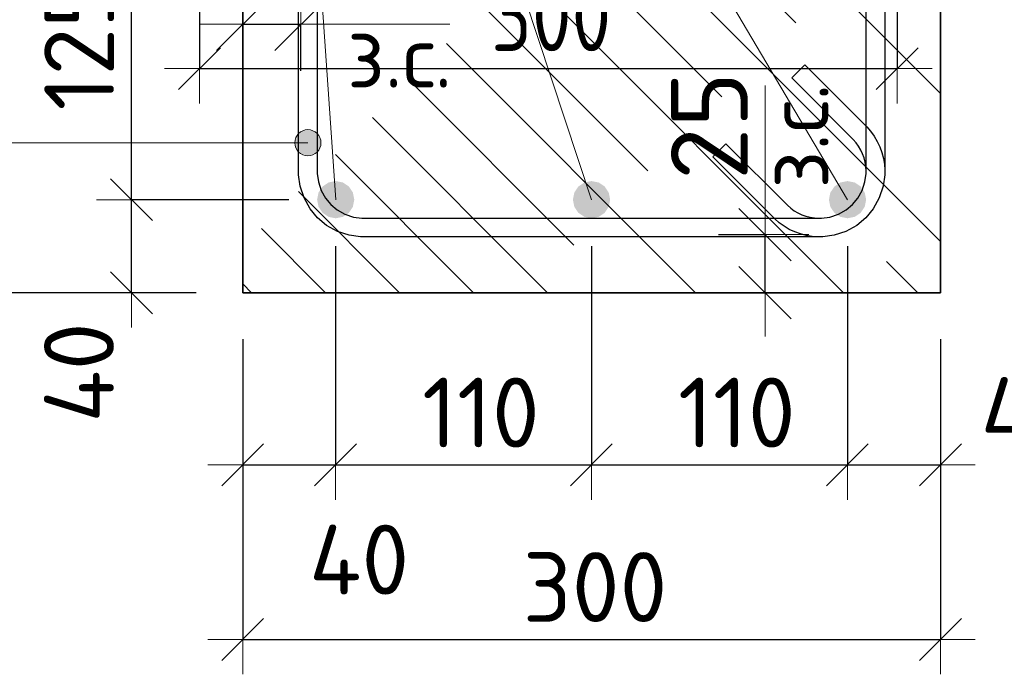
# Model space of a CAD drawing. Header units: metres. Extents: x -38 to 93, y -15 to 21.
# Tile 87 of 194: x 72.023 to 72.446, y 1.79 to 2.071. Entities that reach past the tile are written whole.
import ezdxf

# ---------------------------------------------------------------- set-up
doc = ezdxf.new("R2010")
doc.units = ezdxf.units.M
doc.header["$PDMODE"] = 65
for name, color, linetype, lineweight in [('XR$3$Арм.стержн. Хомут', 240, 'Continuous', 35), ('XR$3$Арм.стержн.горизонт. 1', 180, 'Continuous', 35), ('XR$3$Размерная линия (1)', 7, 'Continuous', 13), ('XR$3$Размерная линия_ общее', 7, 'Continuous', 13), ('XR$5$Размерная линия (1)', 7, 'Continuous', 13)]:
    doc.layers.add(name, color=color, linetype=linetype, lineweight=lineweight)
doc.styles.add('ISOCPEUR', font='txt')
doc.dimstyles.new('DIMSTYLE_10', dxfattribs={"dimtxt": 0.033, "dimasz": 0.0375, "dimexe": 0, "dimexo": 0, "dimgap": 0.0165, "dimtad": 2, "dimdec": 0, "dimlfac": 1000, "dimrnd": 1, "dimzin": 12, "dimdsep": 46, "dimtxsty": 'ISOCPEUR', "dimblk1": 'ALL_ML_STRICH', "dimblk2": 'ALL_ML_STRICH', "dimsah": 1, "dimcen": 0, "dimclrd": 7, "dimclre": 256, "dimclrt": 7, "dimadec": 0, "dimazin": 0, "dimtfac": 1, "dimtdec": 0, "dimtix": 1, "dimtmove": 2, "dimatfit": 3, "dimfxl": 0, "dimtvp": 1.2, "dimtzin": 0, "dimlwd": 0, "dimlwe": -3, "dimarcsym": 0})
doc.dimstyles.new('DIMSTYLE_18', dxfattribs={"dimtxt": 0.03, "dimasz": 0.03, "dimexe": 0, "dimexo": 0, "dimgap": 0.015, "dimtad": 2, "dimdec": 0, "dimlfac": 1000, "dimrnd": 5, "dimzin": 12, "dimdsep": 46, "dimtxsty": 'ISOCPEUR', "dimblk1": 'ALL_ML_STRICH', "dimblk2": 'ALL_ML_STRICH', "dimsah": 1, "dimcen": 0, "dimclrd": 7, "dimclre": 256, "dimclrt": 7, "dimadec": 0, "dimazin": 0, "dimtfac": 1, "dimtdec": 0, "dimtix": 1, "dimtmove": 2, "dimatfit": 3, "dimfxl": 0, "dimtvp": 1.2, "dimtzin": 0, "dimlwd": 0, "dimlwe": -3, "dimarcsym": 0})
doc.dimstyles.new('DIMSTYLE_19', dxfattribs={"dimtxt": 0.03, "dimasz": 0.03, "dimexe": 0, "dimexo": 0, "dimgap": 0.015, "dimtad": 2, "dimdec": 0, "dimlfac": 1000, "dimrnd": 5, "dimzin": 12, "dimdsep": 46, "dimtxsty": 'ISOCPEUR', "dimblk1": 'ALL_ML_STRICH', "dimblk2": 'ALL_ML_STRICH', "dimsah": 1, "dimcen": 0, "dimclrd": 7, "dimclre": 256, "dimclrt": 7, "dimadec": 0, "dimazin": 0, "dimtfac": 1, "dimtdec": 0, "dimtix": 1, "dimtmove": 2, "dimatfit": 3, "dimfxl": 0, "dimtzin": 0, "dimlwd": 0, "dimlwe": -3, "dimarcsym": 0})
doc.dimstyles.new('DIMSTYLE_26', dxfattribs={"dimtxt": 0.03, "dimasz": 0.03, "dimexe": 0, "dimexo": 0, "dimgap": 0.015, "dimtad": 0, "dimdec": 0, "dimlfac": 1000, "dimrnd": 5, "dimzin": 12, "dimdsep": 46, "dimtxsty": 'ISOCPEUR', "dimblk1": 'ALL_ML_STRICH', "dimblk2": 'ALL_ML_STRICH', "dimsah": 1, "dimcen": 0, "dimclrd": 7, "dimclre": 256, "dimclrt": 7, "dimadec": 0, "dimazin": 0, "dimtfac": 1, "dimtdec": 0, "dimtix": 1, "dimtmove": 2, "dimatfit": 3, "dimfxl": 0, "dimtvp": 1.2, "dimtzin": 0, "dimlwd": 0, "dimlwe": -3, "dimarcsym": 0})

# ---------------------------------------------------------------- blocks, each defined once
blk = doc.blocks.new('ALL_ML_STRICH')
at = {"color": 0, "linetype": 'ByBlock', "lineweight": -2}
for p, q in [((0, -0.5), (0, 0.5)), ((-0.3, -0.3), (0.3, 0.3)), ((-1, 0), (0.5, 0))]:
    blk.add_line(p, q, dxfattribs=at)
blk = doc.blocks.new('*D99')
at = {"layer": 'DEFPOINTS', "color": 7, "linetype": 'Continuous', "lineweight": 13, "transparency": 33554687}
for p in [(72.30327, 1.97911), (72.30827, 1.95411), (72.34326, 1.95411)]:
    blk.add_point(p, dxfattribs=at)
at = {"layer": 'XR$3$Размерная линия_ общее', "color": 253, "linetype": 'Continuous', "lineweight": -2, "true_color": 0xa0a0a0, "transparency": 33554687}
for p, q in [((72.32327, 1.97911), (72.34326, 1.97911)), ((72.32827, 1.95411), (72.34326, 1.95411))]:
    blk.add_line(p, q, dxfattribs=at)
at = {"layer": 'XR$3$Размерная линия_ общее', "color": 7, "linetype": 'Continuous', "lineweight": -2, "transparency": 33554687}
blk.add_line((72.34326, 1.95411), (72.34326, 1.97911), dxfattribs=at)
at = {"layer": 'XR$3$Размерная линия_ общее', "color": 7, "linetype": 'Continuous', "lineweight": 13, "transparency": 33554687, "xscale": 0.0375, "yscale": 0.0375, "zscale": 0.0375}
for p, rotation in [((72.34326, 1.97911), 90), ((72.34326, 1.95411), 270)]:
    blk.add_blockref('ALL_ML_STRICH', p, dxfattribs=dict(at, rotation=rotation))
at = {"layer": 'XR$3$Размерная линия_ общее', "color": 7, "linetype": 'Continuous', "lineweight": 13, "transparency": 33554687, "insert": (72.34347, 1.99889), "char_height": 0.027, "width": 0.00135, "attachment_point": 1, "rotation": 90, "line_spacing_factor": 0.60241, "style": 'ISOCPEUR'}
blk.add_mtext('з.с.', dxfattribs=at)
at = {"layer": 'XR$3$Размерная линия_ общее', "color": 7, "linetype": 'Continuous', "lineweight": 13, "transparency": 33554687, "insert": (72.31926, 2.02584), "char_height": 0.033, "width": 0.066, "attachment_point": 5, "rotation": 90, "style": 'ISOCPEUR'}
blk.add_mtext('\\A1;{25}', dxfattribs=at)
blk = doc.blocks.new('*D335')
at = {"layer": 'DEFPOINTS', "color": 7, "linetype": 'Continuous', "lineweight": 13, "transparency": 33554687}
for p in [(72.11861, 1.95411), (72.41861, 1.95411), (72.11861, 1.80512)]:
    blk.add_point(p, dxfattribs=at)
at = {"layer": 'XR$3$Размерная линия (1)', "color": 9, "linetype": 'Continuous', "lineweight": -2, "true_color": 0xc7c7c7, "transparency": 33554687}
for p, q in [((72.11861, 1.93411), (72.11861, 1.80512)), ((72.41861, 1.93411), (72.41861, 1.80512))]:
    blk.add_line(p, q, dxfattribs=at)
at = {"layer": 'XR$3$Размерная линия (1)', "color": 7, "linetype": 'Continuous', "lineweight": -2, "transparency": 33554687}
blk.add_line((72.11861, 1.80512), (72.41861, 1.80512), dxfattribs=at)
at = {"layer": 'XR$3$Размерная линия (1)', "color": 7, "linetype": 'Continuous', "lineweight": 13, "transparency": 33554687, "xscale": 0.03, "yscale": 0.03, "zscale": 0.03, "rotation": 180}
blk.add_blockref('ALL_ML_STRICH', (72.11861, 1.80512), dxfattribs=at)
at = {"layer": 'XR$3$Размерная линия (1)', "color": 7, "linetype": 'Continuous', "lineweight": 13, "transparency": 33554687, "xscale": 0.03, "yscale": 0.03, "zscale": 0.03}
blk.add_blockref('ALL_ML_STRICH', (72.41861, 1.80512), dxfattribs=at)
at = {"layer": 'XR$3$Размерная линия (1)', "color": 7, "linetype": 'Continuous', "lineweight": 13, "transparency": 33554687, "insert": (72.27011, 1.82762), "char_height": 0.03, "width": 0.09, "attachment_point": 5, "style": 'ISOCPEUR'}
blk.add_mtext('\\A1;{300}', dxfattribs=at)
blk = doc.blocks.new('*D336')
at = {"layer": 'DEFPOINTS', "color": 7, "linetype": 'Continuous', "lineweight": 13, "transparency": 33554687}
for p in [(72.15853, 1.99411), (72.11861, 1.95411), (72.11861, 1.88012)]:
    blk.add_point(p, dxfattribs=at)
at = {"layer": 'XR$3$Размерная линия (1)', "color": 9, "linetype": 'Continuous', "lineweight": -2, "true_color": 0xc7c7c7, "transparency": 33554687}
for p, q in [((72.15853, 1.97411), (72.15853, 1.88012)), ((72.11861, 1.93411), (72.11861, 1.88012))]:
    blk.add_line(p, q, dxfattribs=at)
at = {"layer": 'XR$3$Размерная линия (1)', "color": 7, "linetype": 'Continuous', "lineweight": -2, "transparency": 33554687}
blk.add_line((72.11861, 1.88012), (72.15853, 1.88012), dxfattribs=at)
at = {"layer": 'XR$3$Размерная линия (1)', "color": 7, "linetype": 'Continuous', "lineweight": 13, "transparency": 33554687, "xscale": 0.03, "yscale": 0.03, "zscale": 0.03, "rotation": 180}
blk.add_blockref('ALL_ML_STRICH', (72.11861, 1.88012), dxfattribs=at)
at = {"layer": 'XR$3$Размерная линия (1)', "color": 7, "linetype": 'Continuous', "lineweight": 13, "transparency": 33554687, "xscale": 0.03, "yscale": 0.03, "zscale": 0.03}
blk.add_blockref('ALL_ML_STRICH', (72.15853, 1.88012), dxfattribs=at)
at = {"layer": 'XR$3$Размерная линия (1)', "color": 7, "linetype": 'Continuous', "lineweight": 13, "transparency": 33554687, "insert": (72.16869, 1.83941), "char_height": 0.03, "width": 0.06, "attachment_point": 5, "style": 'ISOCPEUR'}
blk.add_mtext('\\A1;{40}', dxfattribs=at)
blk = doc.blocks.new('*D337')
at = {"layer": 'DEFPOINTS', "color": 7, "linetype": 'Continuous', "lineweight": 13, "transparency": 33554687}
for p in [(72.15853, 1.99411), (72.26853, 1.99411), (72.15853, 1.88012)]:
    blk.add_point(p, dxfattribs=at)
at = {"layer": 'XR$3$Размерная линия (1)', "color": 9, "linetype": 'Continuous', "lineweight": -2, "true_color": 0xc7c7c7, "transparency": 33554687}
for p, q in [((72.15853, 1.97411), (72.15853, 1.88012)), ((72.26853, 1.97411), (72.26853, 1.88012))]:
    blk.add_line(p, q, dxfattribs=at)
at = {"layer": 'XR$3$Размерная линия (1)', "color": 7, "linetype": 'Continuous', "lineweight": -2, "transparency": 33554687}
blk.add_line((72.15853, 1.88012), (72.26853, 1.88012), dxfattribs=at)
at = {"layer": 'XR$3$Размерная линия (1)', "color": 7, "linetype": 'Continuous', "lineweight": 13, "transparency": 33554687, "xscale": 0.03, "yscale": 0.03, "zscale": 0.03, "rotation": 180}
blk.add_blockref('ALL_ML_STRICH', (72.15853, 1.88012), dxfattribs=at)
at = {"layer": 'XR$3$Размерная линия (1)', "color": 7, "linetype": 'Continuous', "lineweight": 13, "transparency": 33554687, "xscale": 0.03, "yscale": 0.03, "zscale": 0.03}
blk.add_blockref('ALL_ML_STRICH', (72.26853, 1.88012), dxfattribs=at)
at = {"layer": 'XR$3$Размерная линия (1)', "color": 7, "linetype": 'Continuous', "lineweight": 13, "transparency": 33554687, "insert": (72.22103, 1.90262), "char_height": 0.03, "width": 0.09, "attachment_point": 5, "style": 'ISOCPEUR'}
blk.add_mtext('\\A1;{110}', dxfattribs=at)
blk = doc.blocks.new('*D338')
at = {"layer": 'DEFPOINTS', "color": 7, "linetype": 'Continuous', "lineweight": 13, "transparency": 33554687}
for p in [(72.26853, 1.99411), (72.37861, 1.99411), (72.26853, 1.88012)]:
    blk.add_point(p, dxfattribs=at)
at = {"layer": 'XR$3$Размерная линия (1)', "color": 9, "linetype": 'Continuous', "lineweight": -2, "true_color": 0xc7c7c7, "transparency": 33554687}
for p, q in [((72.26853, 1.97411), (72.26853, 1.88012)), ((72.37861, 1.97411), (72.37861, 1.88012))]:
    blk.add_line(p, q, dxfattribs=at)
at = {"layer": 'XR$3$Размерная линия (1)', "color": 7, "linetype": 'Continuous', "lineweight": -2, "transparency": 33554687}
blk.add_line((72.26853, 1.88012), (72.37861, 1.88012), dxfattribs=at)
at = {"layer": 'XR$3$Размерная линия (1)', "color": 7, "linetype": 'Continuous', "lineweight": 13, "transparency": 33554687, "xscale": 0.03, "yscale": 0.03, "zscale": 0.03, "rotation": 180}
blk.add_blockref('ALL_ML_STRICH', (72.26853, 1.88012), dxfattribs=at)
at = {"layer": 'XR$3$Размерная линия (1)', "color": 7, "linetype": 'Continuous', "lineweight": 13, "transparency": 33554687, "xscale": 0.03, "yscale": 0.03, "zscale": 0.03}
blk.add_blockref('ALL_ML_STRICH', (72.37861, 1.88012), dxfattribs=at)
at = {"layer": 'XR$3$Размерная линия (1)', "color": 7, "linetype": 'Continuous', "lineweight": 13, "transparency": 33554687, "insert": (72.33107, 1.90262), "char_height": 0.03, "width": 0.09, "attachment_point": 5, "style": 'ISOCPEUR'}
blk.add_mtext('\\A1;{110}', dxfattribs=at)
blk = doc.blocks.new('*D339')
at = {"layer": 'DEFPOINTS', "color": 7, "linetype": 'Continuous', "lineweight": 13, "transparency": 33554687}
for p in [(72.37861, 1.99411), (72.41861, 1.95411), (72.37861, 1.88012)]:
    blk.add_point(p, dxfattribs=at)
at = {"layer": 'XR$3$Размерная линия (1)', "color": 9, "linetype": 'Continuous', "lineweight": -2, "true_color": 0xc7c7c7, "transparency": 33554687}
for p, q in [((72.37861, 1.97411), (72.37861, 1.88012)), ((72.41861, 1.93411), (72.41861, 1.88012))]:
    blk.add_line(p, q, dxfattribs=at)
at = {"layer": 'XR$3$Размерная линия (1)', "color": 7, "linetype": 'Continuous', "lineweight": -2, "transparency": 33554687}
blk.add_line((72.37861, 1.88012), (72.41861, 1.88012), dxfattribs=at)
at = {"layer": 'XR$3$Размерная линия (1)', "color": 7, "linetype": 'Continuous', "lineweight": 13, "transparency": 33554687, "xscale": 0.03, "yscale": 0.03, "zscale": 0.03, "rotation": 180}
blk.add_blockref('ALL_ML_STRICH', (72.37861, 1.88012), dxfattribs=at)
at = {"layer": 'XR$3$Размерная линия (1)', "color": 7, "linetype": 'Continuous', "lineweight": 13, "transparency": 33554687, "xscale": 0.03, "yscale": 0.03, "zscale": 0.03}
blk.add_blockref('ALL_ML_STRICH', (72.41861, 1.88012), dxfattribs=at)
at = {"layer": 'XR$3$Размерная линия (1)', "color": 7, "linetype": 'Continuous', "lineweight": 13, "transparency": 33554687, "insert": (72.45742, 1.90281), "char_height": 0.03, "width": 0.06, "attachment_point": 5, "style": 'ISOCPEUR'}
blk.add_mtext('\\A1;{40}', dxfattribs=at)
blk = doc.blocks.new('*D340')
at = {"layer": 'DEFPOINTS', "color": 7, "linetype": 'Continuous', "lineweight": 13, "transparency": 33554687}
for p in [(72.11861, 2.31411), (71.98386, 1.95411), (72.11861, 1.95411)]:
    blk.add_point(p, dxfattribs=at)
at = {"layer": 'XR$3$Размерная линия (1)', "color": 9, "linetype": 'Continuous', "lineweight": -2, "true_color": 0xc7c7c7, "transparency": 33554687}
for p, q in [((72.09861, 2.31411), (71.98386, 2.31411)), ((72.09861, 1.95411), (71.98386, 1.95411))]:
    blk.add_line(p, q, dxfattribs=at)
at = {"layer": 'XR$3$Размерная линия (1)', "color": 7, "linetype": 'Continuous', "lineweight": -2, "transparency": 33554687}
blk.add_line((71.98386, 1.95411), (71.98386, 2.31411), dxfattribs=at)
at = {"layer": 'XR$3$Размерная линия (1)', "color": 7, "linetype": 'Continuous', "lineweight": 13, "transparency": 33554687, "xscale": 0.03, "yscale": 0.03, "zscale": 0.03}
for p, rotation in [((71.98386, 2.31411), 90), ((71.98386, 1.95411), 270)]:
    blk.add_blockref('ALL_ML_STRICH', p, dxfattribs=dict(at, rotation=rotation))
at = {"layer": 'XR$3$Размерная линия (1)', "color": 7, "linetype": 'Continuous', "lineweight": 13, "transparency": 33554687, "insert": (71.96136, 2.13561), "char_height": 0.03, "width": 0.09, "attachment_point": 5, "rotation": 90, "style": 'ISOCPEUR'}
blk.add_mtext('\\A1;{360}', dxfattribs=at)
blk = doc.blocks.new('*D341')
at = {"layer": 'DEFPOINTS', "color": 7, "linetype": 'Continuous', "lineweight": 13, "transparency": 33554687}
for p in [(72.11868, 2.0695), (72.11868, 2.03451), (72.14368, 2.02951)]:
    blk.add_point(p, dxfattribs=at)
at = {"layer": 'XR$3$Размерная линия_ общее', "color": 253, "linetype": 'Continuous', "lineweight": -2, "true_color": 0xa0a0a0, "transparency": 33554687}
for p, q in [((72.11868, 2.05451), (72.11868, 2.0695)), ((72.14368, 2.04951), (72.14368, 2.0695))]:
    blk.add_line(p, q, dxfattribs=at)
at = {"layer": 'XR$3$Размерная линия_ общее', "color": 7, "linetype": 'Continuous', "lineweight": -2, "transparency": 33554687}
blk.add_line((72.11868, 2.0695), (72.14368, 2.0695), dxfattribs=at)
at = {"layer": 'XR$3$Размерная линия_ общее', "color": 7, "linetype": 'Continuous', "lineweight": 13, "transparency": 33554687, "xscale": 0.0375, "yscale": 0.0375, "zscale": 0.0375, "rotation": 180}
blk.add_blockref('ALL_ML_STRICH', (72.11868, 2.0695), dxfattribs=at)
at = {"layer": 'XR$3$Размерная линия_ общее', "color": 7, "linetype": 'Continuous', "lineweight": 13, "transparency": 33554687, "xscale": 0.0375, "yscale": 0.0375, "zscale": 0.0375}
blk.add_blockref('ALL_ML_STRICH', (72.14368, 2.0695), dxfattribs=at)
at = {"layer": 'XR$3$Размерная линия_ общее', "color": 7, "linetype": 'Continuous', "lineweight": 13, "transparency": 33554687, "insert": (72.19041, 2.0935), "char_height": 0.033, "width": 0.066, "attachment_point": 5, "style": 'ISOCPEUR'}
blk.add_mtext('\\A1;{25}', dxfattribs=at)
at = {"layer": 'XR$3$Размерная линия_ общее', "color": 7, "linetype": 'Continuous', "lineweight": 13, "transparency": 33554687, "insert": (72.16346, 2.06929), "char_height": 0.027, "width": 0.00135, "attachment_point": 1, "line_spacing_factor": 0.60241, "style": 'ISOCPEUR'}
blk.add_mtext('з.с.', dxfattribs=at)
blk = doc.blocks.new('*D373')
at = {"layer": 'DEFPOINTS', "color": 7, "linetype": 'Continuous', "lineweight": 13, "transparency": 33554687}
for p in [(72.15853, 1.99411), (72.07081, 1.95411), (72.11861, 1.95411)]:
    blk.add_point(p, dxfattribs=at)
at = {"layer": 'XR$3$Размерная линия (1)', "color": 9, "linetype": 'Continuous', "lineweight": -2, "true_color": 0xc7c7c7, "transparency": 33554687}
for p, q in [((72.13853, 1.99411), (72.07081, 1.99411)), ((72.09861, 1.95411), (72.07081, 1.95411))]:
    blk.add_line(p, q, dxfattribs=at)
at = {"layer": 'XR$3$Размерная линия (1)', "color": 7, "linetype": 'Continuous', "lineweight": -2, "transparency": 33554687}
blk.add_line((72.07081, 1.95411), (72.07081, 1.99411), dxfattribs=at)
at = {"layer": 'XR$3$Размерная линия (1)', "color": 7, "linetype": 'Continuous', "lineweight": 13, "transparency": 33554687, "xscale": 0.03, "yscale": 0.03, "zscale": 0.03}
for p, rotation in [((72.07081, 1.99411), 90), ((72.07081, 1.95411), 270)]:
    blk.add_blockref('ALL_ML_STRICH', p, dxfattribs=dict(at, rotation=rotation))
at = {"layer": 'XR$3$Размерная линия (1)', "color": 7, "linetype": 'Continuous', "lineweight": 13, "transparency": 33554687, "insert": (72.04822, 1.91979), "char_height": 0.03, "width": 0.06, "attachment_point": 5, "rotation": 90, "style": 'ISOCPEUR'}
blk.add_mtext('\\A1;{40}', dxfattribs=at)
blk = doc.blocks.new('*D374')
at = {"layer": 'DEFPOINTS', "color": 7, "linetype": 'Continuous', "lineweight": 13, "transparency": 33554687}
for p in [(72.15853, 2.11911), (72.07081, 1.99411), (72.15853, 1.99411)]:
    blk.add_point(p, dxfattribs=at)
at = {"layer": 'XR$3$Размерная линия (1)', "color": 9, "linetype": 'Continuous', "lineweight": -2, "true_color": 0xc7c7c7, "transparency": 33554687}
for p, q in [((72.13853, 2.11911), (72.07081, 2.11911)), ((72.13853, 1.99411), (72.07081, 1.99411))]:
    blk.add_line(p, q, dxfattribs=at)
at = {"layer": 'XR$3$Размерная линия (1)', "color": 7, "linetype": 'Continuous', "lineweight": -2, "transparency": 33554687}
blk.add_line((72.07081, 1.99411), (72.07081, 2.11911), dxfattribs=at)
at = {"layer": 'XR$3$Размерная линия (1)', "color": 7, "linetype": 'Continuous', "lineweight": 13, "transparency": 33554687, "xscale": 0.03, "yscale": 0.03, "zscale": 0.03}
for p, rotation in [((72.07081, 2.11911), 90), ((72.07081, 1.99411), 270)]:
    blk.add_blockref('ALL_ML_STRICH', p, dxfattribs=dict(at, rotation=rotation))
at = {"layer": 'XR$3$Размерная линия (1)', "color": 7, "linetype": 'Continuous', "lineweight": 13, "transparency": 33554687, "insert": (72.04831, 2.06111), "char_height": 0.03, "width": 0.09, "attachment_point": 5, "rotation": 90, "style": 'ISOCPEUR'}
blk.add_mtext('\\A1;{125}', dxfattribs=at)
blk = doc.blocks.new('*D706')
at = {"layer": 'DEFPOINTS', "color": 7, "linetype": 'Continuous', "lineweight": 13, "transparency": 33554687}
for p in [(72.10003, 2.18518), (72.40003, 2.18518), (72.10003, 2.05043)]:
    blk.add_point(p, dxfattribs=at)
at = {"layer": 'XR$5$Размерная линия (1)', "color": 9, "linetype": 'Continuous', "lineweight": -2, "true_color": 0xc7c7c7, "transparency": 33554687}
for p, q in [((72.10003, 2.16518), (72.10003, 2.05043)), ((72.40003, 2.16518), (72.40003, 2.05043))]:
    blk.add_line(p, q, dxfattribs=at)
at = {"layer": 'XR$5$Размерная линия (1)', "color": 7, "linetype": 'Continuous', "lineweight": -2, "transparency": 33554687}
blk.add_line((72.10003, 2.05043), (72.40003, 2.05043), dxfattribs=at)
at = {"layer": 'XR$5$Размерная линия (1)', "color": 7, "linetype": 'Continuous', "lineweight": 13, "transparency": 33554687, "xscale": 0.03, "yscale": 0.03, "zscale": 0.03, "rotation": 180}
blk.add_blockref('ALL_ML_STRICH', (72.10003, 2.05043), dxfattribs=at)
at = {"layer": 'XR$5$Размерная линия (1)', "color": 7, "linetype": 'Continuous', "lineweight": 13, "transparency": 33554687, "xscale": 0.03, "yscale": 0.03, "zscale": 0.03}
blk.add_blockref('ALL_ML_STRICH', (72.40003, 2.05043), dxfattribs=at)
at = {"layer": 'XR$5$Размерная линия (1)', "color": 7, "linetype": 'Continuous', "lineweight": 13, "transparency": 33554687, "insert": (72.25128, 2.07293), "char_height": 0.03, "width": 0.075, "attachment_point": 5, "style": 'ISOCPEUR'}
blk.add_mtext('\\W0.83;\\A1;{300}', dxfattribs=at)

msp = doc.modelspace()

# ---------------------------------------------------------------- hatches: boundary and pattern name
at = {"linetype": 'Continuous', "lineweight": 13, "transparency": 33554687}
h = msp.add_hatch(dxfattribs=at)
h.set_pattern_fill('__________540', scale=0.015, style=0, pattern_type=2)
h.set_pattern_definition([(135, (0, 0), (-0.031819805, -0.031819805), [0.4, -0.05, 0, -0.05]), (135, (-0.01591, -0.01591), (-0.031819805, -0.031819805), [0.8, -0.1, 0.1, -0.1])])
h.paths.add_polyline_path([(72.41868, 2.11411), (72.11868, 2.11411), (72.11868, 1.95411), (72.41868, 1.95411)], flags=0)
at = {"layer": 'XR$3$Арм.стержн. Хомут', "linetype": 'Continuous', "lineweight": 13, "transparency": 33554687}
for points in [[(72.14383, 2.02342), (72.14664, 2.01295), (72.14664, 2.0242)], [(72.14664, 2.0242), (72.14664, 2.01295), (72.14946, 2.01374)], [(72.14664, 2.0242), (72.14946, 2.01374), (72.14946, 2.02342)], [(72.14181, 2.01577), (72.14181, 2.02139), (72.14102, 2.01858)], [(72.14181, 2.02139), (72.14383, 2.01374), (72.14383, 2.02342)], [(72.14181, 2.02139), (72.14181, 2.01577), (72.14383, 2.01374)], [(72.14383, 2.02342), (72.14383, 2.01374), (72.14664, 2.01295)], [(72.14946, 2.02342), (72.14946, 2.01374), (72.15148, 2.01577)], [(72.14946, 2.02342), (72.15148, 2.01577), (72.15148, 2.02139)], [(72.15148, 2.02139), (72.15148, 2.01577), (72.15227, 2.01858)]]:
    msp.add_hatch(color=7, dxfattribs=at).paths.add_polyline_path(points)
at = {"layer": 'XR$3$Арм.стержн.горизонт. 1', "linetype": 'Continuous', "lineweight": 50, "transparency": 33554687}
for points in [[(72.16661, 1.99411), (72.166, 1.99717), (72.16426, 1.99977), (72.16167, 2.0015), (72.15861, 2.00211), (72.15555, 2.0015), (72.15295, 1.99977), (72.15122, 1.99717), (72.15061, 1.99411), (72.15122, 1.99105), (72.15295, 1.98845), (72.15555, 1.98672), (72.15861, 1.98611), (72.16167, 1.98672), (72.16426, 1.98845), (72.166, 1.99105)], [(72.27661, 1.99411), (72.276, 1.99717), (72.27426, 1.99977), (72.27167, 2.0015), (72.26861, 2.00211), (72.26555, 2.0015), (72.26295, 1.99977), (72.26122, 1.99717), (72.26061, 1.99411), (72.26122, 1.99105), (72.26295, 1.98845), (72.26555, 1.98672), (72.26861, 1.98611), (72.27167, 1.98672), (72.27426, 1.98845), (72.276, 1.99105)], [(72.38668, 1.99411), (72.38607, 1.99717), (72.38434, 1.99977), (72.38174, 2.0015), (72.37868, 2.00211), (72.37562, 2.0015), (72.37303, 1.99977), (72.37129, 1.99717), (72.37068, 1.99411), (72.37129, 1.99105), (72.37303, 1.98845), (72.37562, 1.98672), (72.37868, 1.98611), (72.38174, 1.98672), (72.38434, 1.98845), (72.38607, 1.99105)]]:
    msp.add_hatch(color=7, dxfattribs=at).paths.add_polyline_path(points)

# ---------------------------------------------------------------- linework, layer by layer
at = {"color": 7, "linetype": 'Continuous', "lineweight": 35, "transparency": 33554687}
for p, q in [((72.11868, 2.11411), (72.11868, 1.95411)), ((72.41868, 1.95411), (72.41868, 2.11411)), ((72.11868, 1.95411), (72.41868, 1.95411))]:
    msp.add_line(p, q, dxfattribs=at)
at = {"color": 7, "linetype": 'Continuous', "lineweight": 13, "transparency": 33554687}
for p, q in [((72.14368, 2.0695), (72.20768, 2.0695)), ((72.34326, 1.97911), (72.34326, 2.04311))]:
    msp.add_line(p, q, dxfattribs=at)
at = {"layer": 'XR$3$Арм.стержн. Хомут', "color": 7, "linetype": 'Continuous', "lineweight": 13, "transparency": 33554687}
for p, q in [((72.14664, 2.0242), (72.14664, 2.0242)), ((72.00312, 2.01858), (72.14664, 2.01858)), ((72.14102, 2.01858), (72.14102, 2.01858)), ((72.15227, 2.01858), (72.15227, 2.01858)), ((72.14664, 2.01295), (72.14664, 2.01295))]:
    msp.add_line(p, q, dxfattribs=at)
at = {"layer": 'XR$3$Арм.стержн. Хомут', "color": 40, "linetype": 'Continuous', "lineweight": 25, "transparency": 33554687}
for points in [[(72.15064, 2.25988), (72.15064, 2.00534), (72.15115, 2.00173), (72.15236, 1.99806), (72.15423, 1.99471), (72.15651, 1.99198), (72.15924, 1.9897), (72.1626, 1.98782), (72.16626, 1.98661), (72.16988, 1.98611), (72.36745, 1.98611), (72.37107, 1.98661), (72.37473, 1.98782), (72.37808, 1.9897), (72.38081, 1.99198), (72.38309, 1.99471), (72.38497, 1.99806), (72.38618, 2.00173), (72.38668, 2.00534), (72.38668, 2.00649), (72.38655, 2.00837), (72.38625, 2.01023), (72.38578, 2.01204), (72.38516, 2.01376), (72.38438, 2.01543), (72.38343, 2.01704), (72.38233, 2.01856), (72.3811, 2.01998), (72.35466, 2.04642), (72.36032, 2.05207), (72.38695, 2.02544), (72.38861, 2.02353), (72.39014, 2.02141), (72.39146, 2.01916), (72.39256, 2.01683), (72.39343, 2.01441), (72.39409, 2.01187), (72.39451, 2.0093), (72.39468, 2.00678), (72.39468, 2.00479), (72.394, 1.99991), (72.39233, 1.99483), (72.38971, 1.99015), (72.38649, 1.9863), (72.38264, 1.98308), (72.37797, 1.98047), (72.37289, 1.97879), (72.36801, 1.97811), (72.16932, 1.97811), (72.16444, 1.97879), (72.15936, 1.98047), (72.15469, 1.98308), (72.15083, 1.9863), (72.14762, 1.99015), (72.145, 1.99483), (72.14332, 1.99991), (72.14264, 2.00479), (72.14264, 2.26043)], [(72.15064, 2.25988), (72.15064, 2.00534), (72.15115, 2.00173), (72.15236, 1.99806), (72.15423, 1.99471), (72.15651, 1.99198), (72.15924, 1.9897), (72.1626, 1.98782), (72.16626, 1.98661), (72.16988, 1.98611), (72.36745, 1.98611), (72.37107, 1.98661), (72.37473, 1.98782), (72.37808, 1.9897), (72.38081, 1.99198), (72.38309, 1.99471), (72.38497, 1.99806), (72.38618, 2.00173), (72.38668, 2.00534), (72.38668, 2.00649), (72.38655, 2.00837), (72.38625, 2.01023), (72.38578, 2.01204), (72.38516, 2.01376), (72.38438, 2.01543), (72.38343, 2.01704), (72.38233, 2.01856), (72.3811, 2.01998), (72.35466, 2.04642), (72.36032, 2.05207), (72.38695, 2.02544), (72.38861, 2.02353), (72.39014, 2.02141), (72.39146, 2.01916), (72.39256, 2.01683), (72.39343, 2.01441), (72.39409, 2.01187), (72.39451, 2.0093), (72.39468, 2.00678), (72.39468, 2.00479), (72.394, 1.99991), (72.39233, 1.99483), (72.38971, 1.99015), (72.38649, 1.9863), (72.38264, 1.98308), (72.37797, 1.98047), (72.37289, 1.97879), (72.36801, 1.97811), (72.16932, 1.97811), (72.16444, 1.97879), (72.15936, 1.98047), (72.15469, 1.98308), (72.15083, 1.9863), (72.14762, 1.99015), (72.145, 1.99483), (72.14332, 1.99991), (72.14264, 2.00479), (72.14264, 2.26043)], [(72.39468, 2.26043), (72.39468, 2.00479), (72.394, 1.99991), (72.39233, 1.99483), (72.38971, 1.99015), (72.38649, 1.9863), (72.38264, 1.98308), (72.37797, 1.98047), (72.37289, 1.97879), (72.36801, 1.97811), (72.36602, 1.97811), (72.3635, 1.97829), (72.36092, 1.97871), (72.35839, 1.97936), (72.35597, 1.98024), (72.35364, 1.98133), (72.35138, 1.98266), (72.34926, 1.98419), (72.34735, 1.98584), (72.32072, 2.01248), (72.32638, 2.01813)], [(72.39468, 2.26043), (72.39468, 2.00479), (72.394, 1.99991), (72.39233, 1.99483), (72.38971, 1.99015), (72.38649, 1.9863), (72.38264, 1.98308), (72.37797, 1.98047), (72.37289, 1.97879), (72.36801, 1.97811), (72.36602, 1.97811), (72.3635, 1.97829), (72.36092, 1.97871), (72.35839, 1.97936), (72.35597, 1.98024), (72.35364, 1.98133), (72.35138, 1.98266), (72.34926, 1.98419), (72.34735, 1.98584), (72.32072, 2.01248), (72.32638, 2.01813)], [(72.32638, 2.01813), (72.35281, 1.9917), (72.35423, 1.99046), (72.35576, 1.98937), (72.35737, 1.98842), (72.35903, 1.98764), (72.36076, 1.98701), (72.36257, 1.98654), (72.36442, 1.98624), (72.3663, 1.98611), (72.36745, 1.98611), (72.37107, 1.98661), (72.37473, 1.98782), (72.37808, 1.9897), (72.38081, 1.99198), (72.38309, 1.99471), (72.38497, 1.99806), (72.38618, 2.00173), (72.38668, 2.00534), (72.38668, 2.25988)], [(72.32638, 2.01813), (72.35281, 1.9917), (72.35423, 1.99046), (72.35576, 1.98937), (72.35737, 1.98842), (72.35903, 1.98764), (72.36076, 1.98701), (72.36257, 1.98654), (72.36442, 1.98624), (72.3663, 1.98611), (72.36745, 1.98611), (72.37107, 1.98661), (72.37473, 1.98782), (72.37808, 1.9897), (72.38081, 1.99198), (72.38309, 1.99471), (72.38497, 1.99806), (72.38618, 2.00173), (72.38668, 2.00534), (72.38668, 2.25988)]]:
    msp.add_lwpolyline(points, dxfattribs=at)
at = {"layer": 'XR$3$Арм.стержн. Хомут', "color": 7, "linetype": 'Continuous', "lineweight": 13, "transparency": 33554687}
msp.add_circle((72.14664, 2.01858), 0.00563, dxfattribs=at)
at = {"layer": 'XR$3$Арм.стержн.горизонт. 1', "color": 7, "linetype": 'Continuous', "lineweight": 13, "transparency": 33554687}
for q in [(72.26861, 1.99411), (72.37868, 1.99411), (72.15861, 1.99411)]:
    msp.add_line((72.12942, 2.4154), q, dxfattribs=at)

# ---------------------------------------------------------------- dimensions: what is measured, and where the dimension line sits
at = {"layer": 'XR$3$Размерная линия (1)', "color": 7, "linetype": 'Continuous', "lineweight": 13, "transparency": 33554687}
for base, p1, p2, dimstyle, picture, middle in [((71.98386, 2.31411), (72.09861, 1.95411), (72.09861, 2.31411), 'DIMSTYLE_19', '*D340', (71.96136, 2.13561)), ((72.07081, 2.11911), (72.13853, 1.99411), (72.13853, 2.11911), 'DIMSTYLE_19', '*D374', (72.04831, 2.06111)), ((72.07081, 1.99411), (72.09861, 1.95411), (72.13853, 1.99411), 'DIMSTYLE_18', '*D373', (72.04822, 1.91979))]:
    dim = msp.add_linear_dim(base=base, p1=p1, p2=p2, angle=90, dimstyle=dimstyle, override={"dimpost": '<>', "dimclrd": 7, "dimclre": 9, "dimclrt": 7, "dimlwd": 0, "dimlwe": 65533}, dxfattribs=at)
    dim.commit()
    dim.dimension.update_dxf_attribs({"geometry": picture, "text_midpoint": middle, "dimtype": 160})
for base, p1, p2, dimstyle, picture, middle in [((72.15853, 1.88012), (72.11861, 1.93411), (72.15853, 1.97411), 'DIMSTYLE_26', '*D336', (72.16869, 1.83941)), ((72.26853, 1.88012), (72.15853, 1.97411), (72.26853, 1.97411), 'DIMSTYLE_19', '*D337', (72.22103, 1.90262)), ((72.37861, 1.88012), (72.26853, 1.97411), (72.37861, 1.97411), 'DIMSTYLE_19', '*D338', (72.33107, 1.90262)), ((72.41861, 1.88012), (72.37861, 1.97411), (72.41861, 1.93411), 'DIMSTYLE_18', '*D339', (72.45742, 1.90281)), ((72.41861, 1.80512), (72.11861, 1.93411), (72.41861, 1.93411), 'DIMSTYLE_19', '*D335', (72.27011, 1.82762))]:
    dim = msp.add_linear_dim(base=base, p1=p1, p2=p2, dimstyle=dimstyle, override={"dimpost": '<>', "dimclrd": 7, "dimclre": 9, "dimclrt": 7, "dimlwd": 0, "dimlwe": 65533}, dxfattribs=at)
    dim.commit()
    dim.dimension.update_dxf_attribs({"geometry": picture, "text_midpoint": middle, "dimtype": 160})
at = {"layer": 'XR$3$Размерная линия_ общее', "color": 7, "linetype": 'Continuous', "lineweight": 13, "transparency": 33554687}
dim = msp.add_linear_dim(base=(72.14368, 2.0695), p1=(72.11868, 2.05451), p2=(72.14368, 2.04951), text='<>\\Xз.с.', dimstyle='DIMSTYLE_10', override={"dimpost": '<>', "dimclrd": 7, "dimclre": 253, "dimclrt": 7, "dimlwd": 0, "dimlwe": 65533}, dxfattribs=at)
dim.commit()
dim.dimension.update_dxf_attribs({"geometry": '*D341', "text_midpoint": (72.19041, 2.0935), "dimtype": 160})
dim = msp.add_linear_dim(base=(72.34326, 1.97911), p1=(72.32827, 1.95411), p2=(72.32327, 1.97911), angle=90, text='<>\\Xз.с.', dimstyle='DIMSTYLE_10', override={"dimpost": '<>', "dimclrd": 7, "dimclre": 253, "dimclrt": 7, "dimlwd": 0, "dimlwe": 65533}, dxfattribs=at)
dim.commit()
dim.dimension.update_dxf_attribs({"geometry": '*D99', "text_midpoint": (72.31926, 2.02584), "dimtype": 160})
at = {"layer": 'XR$5$Размерная линия (1)', "color": 7, "linetype": 'Continuous', "lineweight": 13, "transparency": 33554687}
dim = msp.add_linear_dim(base=(72.40003, 2.05043), p1=(72.10003, 2.16518), p2=(72.40003, 2.16518), dimstyle='DIMSTYLE_19', override={"dimpost": '<>', "dimclrd": 7, "dimclre": 9, "dimclrt": 7, "dimlwd": 0, "dimlwe": 65533}, dxfattribs=at)
dim.commit()
dim.dimension.update_dxf_attribs({"geometry": '*D706', "text_midpoint": (72.25128, 2.07293), "dimtype": 160})

doc.saveas('drawing.dxf')
